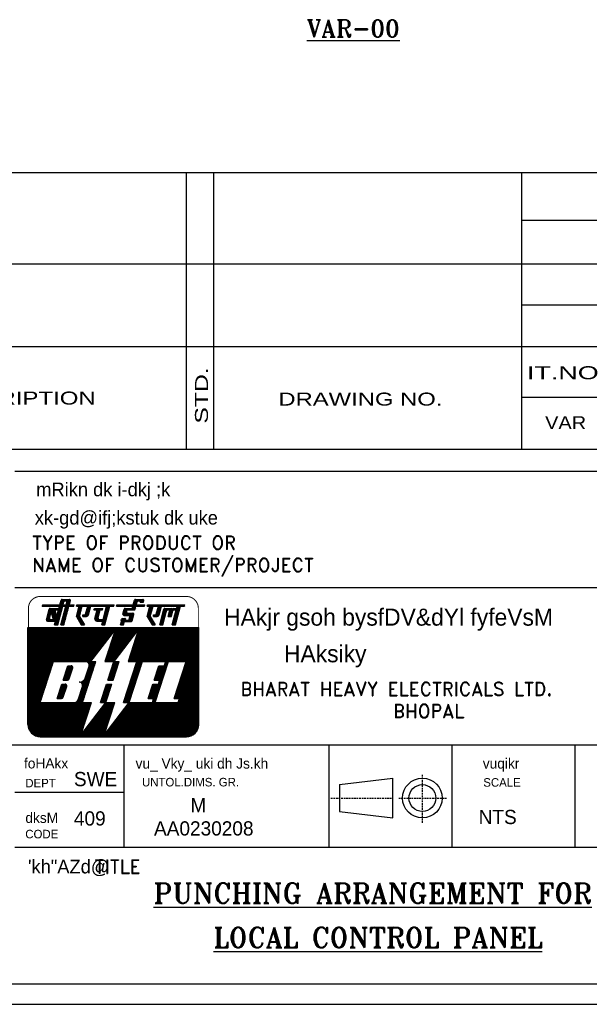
# Model space of a CAD drawing. Extents: x 74 to 2090, y 248 to 1640.
# Tile 8 of 10: x 1229 to 1629, y 248 to 940. Entities that reach past the tile are written whole.
import ezdxf
from ezdxf.enums import TextEntityAlignment as Align

# ---------------------------------------------------------------- set-up
doc = ezdxf.new("R2010")
doc.units = 0
doc.header["$MEASUREMENT"] = 0
doc.linetypes.add('DASHDOT2', pattern=[0.5, 0.25, -0.125, 0, -0.125])
doc.linetypes.add('HIDDEN', pattern=[0.375, 0.25, -0.125])
doc.layers.get('0').update_dxf_attribs({"linetype": 'CONTINUOUS'})
for name, color, linetype in [('5', 2, 'DASHDOT2'), ('6', 6, 'CONTINUOUS'), ('BOM', 2, 'CONTINUOUS'), ('FOR', 4, 'CONTINUOUS'), ('TEXT', 3, 'CONTINUOUS')]:
    doc.layers.add(name, color=color, linetype=linetype)
doc.styles.add('HINDI', font='hindi')
doc.styles.add('ROMAND', font='romand')
doc.styles.add('ROMANT', font='romant.shx')

# ---------------------------------------------------------------- blocks, each defined once
blk = doc.blocks.new('*X17')
at = {"color": 0}
for p, q in [((31.62, 28.26), (32.25, 28.89)), ((31.69, 28.51), (32.28, 29.1)), ((31.75, 28.75), (32.11, 29.1)), ((31.82, 28.99), (31.93, 29.1)), ((31.23, 26.81), (31.86, 27.44)), ((31.3, 27.06), (31.93, 27.68)), ((31.36, 27.3), (31.99, 27.93)), ((31.43, 27.54), (32.06, 28.17)), ((31.49, 27.78), (32.12, 28.41)), ((31.56, 28.02), (32.19, 28.65)), ((31.16, 26.39), (31.73, 26.96)), ((31.17, 26.57), (31.8, 27.2)), ((31.34, 26.39), (31.67, 26.72)), ((31.52, 26.39), (31.6, 26.48))]:
    blk.add_line(p, q, dxfattribs=at)
blk = doc.blocks.new('*X16')
at = {"color": 0}
for p, q in [((29.43, 26.96), (30.06, 27.59)), ((29.5, 27.2), (30.13, 27.83)), ((29.56, 27.44), (30.19, 28.07)), ((29.63, 27.68), (30.26, 28.31)), ((29.69, 27.92), (30.56, 28.79)), ((29.76, 28.17), (30.38, 28.79)), ((29.82, 28.41), (30.2, 28.79)), ((29.89, 28.65), (30.03, 28.79)), ((30.5, 28.56), (30.73, 28.79)), ((30.56, 27.73), (31.19, 28.36)), ((30.62, 27.97), (31.44, 28.79)), ((30.63, 27.62), (31.12, 28.12)), ((30.66, 28.54), (30.91, 28.79)), ((30.69, 28.21), (31.14, 28.67)), ((30.73, 28.44), (31.07, 28.77)), ((30.8, 27.62), (31.06, 27.88)), ((30.98, 27.62), (30.99, 27.64)), ((31.15, 28.67), (31.26, 28.79)), ((31.39, 28.56), (31.62, 28.79)), ((31.57, 28.56), (31.75, 28.75)), ((29.3, 26.47), (29.93, 27.1)), ((29.37, 26.72), (30, 27.34)), ((29.4, 26.39), (29.87, 26.86)), ((29.57, 26.39), (29.8, 26.62))]:
    blk.add_line(p, q, dxfattribs=at)
blk = doc.blocks.new('*X15')
at = {"color": 0}
for p, q in [((27.63, 28.34), (28.26, 28.97)), ((27.7, 28.58), (28.22, 29.1)), ((27.76, 28.82), (28.04, 29.1)), ((27.83, 29.06), (27.86, 29.1)), ((28.89, 28.36), (29.52, 28.99)), ((28.95, 28.6), (29.45, 29.1)), ((29.02, 28.84), (29.28, 29.1)), ((29.08, 29.08), (29.1, 29.1)), ((27.44, 27.62), (28.07, 28.24)), ((27.5, 27.86), (28.13, 28.49)), ((27.51, 27.51), (28, 28)), ((27.57, 28.1), (28.2, 28.73)), ((27.57, 27.39), (27.94, 27.76)), ((27.64, 27.28), (27.93, 27.57)), ((27.7, 27.17), (27.99, 27.46)), ((28.36, 27.65), (28.56, 27.85)), ((28.36, 27.83), (28.38, 27.85)), ((28.5, 27.62), (29.39, 28.5)), ((28.68, 27.62), (29.32, 28.26)), ((28.82, 28.12), (29.45, 28.74)), ((28.86, 27.62), (29.26, 28.02)), ((29.08, 27.67), (29.17, 27.76)), ((27.76, 27.06), (28.06, 27.35)), ((27.83, 26.95), (28.12, 27.24)), ((27.89, 26.83), (28.19, 27.13)), ((27.96, 26.72), (28.25, 27.01)), ((28.02, 26.61), (28.32, 26.9)), ((28.09, 26.5), (28.38, 26.79)), ((28.16, 26.39), (28.44, 26.68)), ((28.33, 26.39), (28.51, 26.56)), ((28.51, 26.39), (28.57, 26.45))]:
    blk.add_line(p, q, dxfattribs=at)
blk = doc.blocks.new('*X14')
at = {"color": 0}
for p, q in [((27.48, 29.25), (27.56, 29.33)), ((27.51, 29.1), (27.74, 29.33)), ((27.69, 29.1), (27.92, 29.33)), ((27.86, 29.1), (28.09, 29.33)), ((28.04, 29.1), (28.27, 29.33)), ((28.22, 29.1), (28.45, 29.33)), ((28.39, 29.1), (28.62, 29.33)), ((28.57, 29.1), (28.8, 29.33)), ((28.75, 29.1), (28.98, 29.33)), ((28.92, 29.1), (29.15, 29.33)), ((29.1, 29.1), (29.33, 29.33)), ((29.28, 29.1), (29.51, 29.33)), ((29.45, 29.1), (29.68, 29.33)), ((29.63, 29.1), (29.86, 29.33)), ((29.81, 29.1), (30.04, 29.33)), ((29.98, 29.1), (30.21, 29.33)), ((30.16, 29.1), (30.39, 29.33)), ((30.34, 29.1), (30.57, 29.33)), ((30.51, 29.1), (30.74, 29.33)), ((30.69, 29.1), (30.92, 29.33)), ((30.87, 29.1), (31.1, 29.33)), ((31.04, 29.1), (31.27, 29.33)), ((31.22, 29.1), (31.45, 29.33)), ((31.4, 29.1), (31.63, 29.33)), ((31.57, 29.1), (31.8, 29.33)), ((31.75, 29.1), (31.98, 29.33)), ((31.93, 29.1), (32.16, 29.33)), ((32.11, 29.1), (32.34, 29.33)), ((32.28, 29.1), (32.51, 29.33)), ((32.46, 29.1), (32.69, 29.33)), ((32.64, 29.1), (32.87, 29.33)), ((32.81, 29.1), (32.93, 29.22))]:
    blk.add_line(p, q, dxfattribs=at)
blk = doc.blocks.new('*X13')
at = {"color": 0}
for p, q in [((25.02, 28.56), (25.56, 29.1)), ((25.2, 28.56), (25.74, 29.1)), ((25.32, 29.03), (25.39, 29.1)), ((25.38, 28.56), (25.76, 28.94)), ((23.88, 27.95), (24.72, 28.79)), ((23.92, 27.81), (24.44, 28.33)), ((23.95, 28.19), (24.55, 28.79)), ((24.01, 28.43), (24.37, 28.79)), ((24.06, 27.77), (24.45, 28.17)), ((24.08, 28.67), (24.19, 28.79)), ((24.23, 27.77), (24.56, 28.1)), ((24.41, 27.77), (24.74, 28.1)), ((24.55, 26.85), (25.43, 27.73)), ((24.59, 27.77), (24.92, 28.1)), ((24.67, 28.56), (24.9, 28.79)), ((24.73, 26.85), (25.37, 27.49)), ((24.76, 27.77), (25.09, 28.1)), ((24.85, 28.56), (25.08, 28.79)), ((24.87, 27.34), (25.49, 27.96)), ((24.9, 27.72), (25.27, 28.1)), ((24.93, 27.59), (25.42, 28.07)), ((25.56, 28.56), (25.69, 28.7)), ((23.63, 26.99), (23.95, 27.31)), ((23.69, 27.23), (23.76, 27.29)), ((23.7, 26.88), (24.13, 27.31)), ((23.84, 26.85), (24.26, 27.26)), ((24.02, 26.85), (24.29, 27.12)), ((24.2, 26.85), (24.43, 27.08)), ((24.38, 26.85), (24.61, 27.08)), ((24.91, 26.85), (25.3, 27.25)), ((25.08, 26.85), (25.24, 27.01))]:
    blk.add_line(p, q, dxfattribs=at)
blk = doc.blocks.new('*X12')
at = {"color": 0}
for p, q in [((22.95, 29.14), (23.14, 29.33)), ((23.09, 29.1), (23.32, 29.33)), ((23.27, 29.1), (23.5, 29.33)), ((23.44, 29.1), (23.67, 29.33)), ((23.62, 29.1), (23.85, 29.33)), ((23.8, 29.1), (24.03, 29.33)), ((23.97, 29.1), (24.2, 29.33)), ((24.15, 29.1), (24.38, 29.33)), ((24.33, 29.1), (24.56, 29.33)), ((24.5, 29.1), (24.73, 29.33)), ((24.68, 29.1), (24.91, 29.33)), ((24.86, 29.1), (25.09, 29.33)), ((25.03, 29.1), (25.26, 29.33)), ((25.21, 29.1), (25.44, 29.33)), ((25.39, 29.1), (25.62, 29.33)), ((25.56, 29.1), (25.79, 29.33)), ((25.74, 29.1), (25.97, 29.33)), ((25.92, 29.1), (26.15, 29.33)), ((26.09, 29.1), (26.32, 29.33)), ((26.27, 29.1), (26.5, 29.33)), ((26.45, 29.1), (26.68, 29.33)), ((26.63, 29.1), (26.86, 29.33)), ((26.8, 29.1), (27.03, 29.33)), ((26.98, 29.1), (27.08, 29.2))]:
    blk.add_line(p, q, dxfattribs=at)
blk = doc.blocks.new('*X11')
at = {"color": 0}
for p, q in [((25.44, 29.33), (26.21, 30.1)), ((25.45, 29.52), (26.03, 30.1)), ((25.52, 29.76), (25.86, 30.1)), ((25.58, 30), (25.67, 30.09)), ((25.62, 29.33), (25.95, 29.66)), ((25.79, 29.33), (25.89, 29.42)), ((26.16, 29.87), (26.39, 30.1)), ((26.33, 29.87), (26.56, 30.1)), ((26.44, 29.8), (26.74, 30.1)), ((26.54, 29.72), (26.89, 30.07)), ((26.71, 29.72), (26.94, 29.95))]:
    blk.add_line(p, q, dxfattribs=at)
blk = doc.blocks.new('*X10')
at = {"color": 0}
for p, q in [((23.56, 26.39), (24.02, 26.85)), ((23.6, 26.61), (23.84, 26.85)), ((23.67, 26.85), (23.7, 26.88)), ((23.74, 26.39), (24.1, 26.75)), ((23.92, 26.39), (24.04, 26.51))]:
    blk.add_line(p, q, dxfattribs=at)
blk = doc.blocks.new('*X9')
at = {"color": 0}
for p, q in [((17.09, 29.11), (17.31, 29.33)), ((17.26, 29.1), (17.49, 29.33)), ((17.43, 29.1), (17.66, 29.33)), ((17.61, 29.1), (17.84, 29.33)), ((17.79, 29.1), (18.02, 29.33)), ((17.96, 29.1), (18.19, 29.33)), ((18.14, 29.1), (18.37, 29.33)), ((18.32, 29.1), (18.55, 29.33)), ((18.49, 29.1), (18.72, 29.33)), ((18.67, 29.1), (18.9, 29.33)), ((18.85, 29.1), (19.08, 29.33)), ((19.02, 29.1), (19.25, 29.33)), ((19.2, 29.1), (19.43, 29.33)), ((19.38, 29.1), (19.61, 29.33)), ((19.55, 29.1), (19.78, 29.33)), ((19.73, 29.1), (19.96, 29.33)), ((19.91, 29.1), (20.14, 29.33)), ((20.08, 29.1), (20.31, 29.33)), ((20.26, 29.1), (20.49, 29.33)), ((20.44, 29.1), (20.67, 29.33)), ((20.61, 29.1), (20.84, 29.33)), ((20.79, 29.1), (21.02, 29.33)), ((20.97, 29.1), (21.2, 29.33)), ((21.15, 29.1), (21.38, 29.33)), ((21.32, 29.1), (21.55, 29.33)), ((21.5, 29.1), (21.73, 29.33)), ((21.68, 29.1), (21.91, 29.33)), ((21.85, 29.1), (22.08, 29.33)), ((22.03, 29.1), (22.26, 29.33)), ((22.21, 29.1), (22.44, 29.33)), ((22.38, 29.1), (22.61, 29.33)), ((19.7, 28.71), (19.77, 28.79)), ((19.72, 28.56), (19.95, 28.79)), ((19.9, 28.56), (20.13, 28.79)), ((20.07, 28.56), (20.3, 28.79)), ((20.25, 28.56), (20.48, 28.79)), ((20.43, 28.56), (20.66, 28.79)), ((20.61, 28.56), (20.84, 28.79)), ((20.78, 28.56), (20.95, 28.73))]:
    blk.add_line(p, q, dxfattribs=at)
blk = doc.blocks.new('*X8')
at = {"color": 0}
for p, q in [((17.25, 28.21), (17.88, 28.84)), ((17.31, 28.45), (17.94, 29.08)), ((17.38, 28.69), (17.79, 29.1)), ((17.44, 28.93), (17.61, 29.1)), ((18.5, 28.22), (19.13, 28.85)), ((18.57, 28.47), (19.2, 29.09)), ((18.63, 28.71), (19.02, 29.1)), ((18.7, 28.95), (18.85, 29.1)), ((21.32, 28.39), (21.95, 29.02)), ((21.39, 28.63), (21.85, 29.1)), ((21.45, 28.88), (21.68, 29.1)), ((17.12, 27.72), (17.75, 28.35)), ((17.13, 27.56), (17.68, 28.11)), ((17.18, 27.97), (17.81, 28.59)), ((17.19, 27.44), (17.62, 27.87)), ((17.26, 27.33), (17.55, 27.63)), ((17.32, 27.22), (17.61, 27.51)), ((17.39, 27.11), (17.68, 27.4)), ((18.01, 27.73), (18.13, 27.85)), ((18.07, 27.62), (18.31, 27.85)), ((18.25, 27.62), (19, 28.37)), ((18.43, 27.62), (18.94, 28.13)), ((18.44, 27.98), (19.07, 28.61)), ((18.61, 27.62), (18.87, 27.89)), ((19.77, 27.2), (20.37, 27.8)), ((19.81, 27.41), (20.44, 28.04)), ((19.82, 27.07), (20.31, 27.56)), ((19.87, 27.65), (20.5, 28.28)), ((19.94, 27.89), (20.57, 28.52)), ((20, 28.13), (20.43, 28.56)), ((20.07, 28.38), (20.25, 28.56)), ((20.92, 26.93), (21.56, 27.57)), ((21, 27.19), (21.63, 27.81)), ((21.06, 27.43), (21.69, 28.06)), ((21.13, 27.67), (21.76, 28.3)), ((21.19, 27.91), (21.82, 28.54)), ((21.26, 28.15), (21.89, 28.78)), ((17.45, 27), (17.74, 27.29)), ((17.51, 26.88), (17.81, 27.18)), ((17.58, 26.77), (17.87, 27.06)), ((17.64, 26.66), (17.94, 26.95)), ((17.71, 26.55), (18, 26.84)), ((17.77, 26.44), (18.07, 26.73)), ((17.9, 26.39), (18.13, 26.62)), ((18.08, 26.39), (18.19, 26.5)), ((18.26, 26.39), (18.26, 26.39)), ((19.91, 26.98), (20.25, 27.32)), ((20.04, 26.93), (20.3, 27.19)), ((20.21, 26.93), (20.44, 27.16)), ((20.39, 26.93), (20.62, 27.16)), ((20.57, 26.93), (20.8, 27.16)), ((20.74, 26.93), (20.97, 27.16)), ((20.8, 26.46), (21.43, 27.09)), ((20.87, 26.7), (21.5, 27.33)), ((20.91, 26.39), (21.37, 26.85)), ((21.09, 26.39), (21.3, 26.61))]:
    blk.add_line(p, q, dxfattribs=at)
blk = doc.blocks.new('*X7')
at = {"color": 0}
for p, q in [((13.41, 28.26), (13.71, 28.56)), ((13.45, 28.12), (13.89, 28.56)), ((13.46, 28.49), (13.51, 28.54)), ((13.49, 27.98), (13.95, 28.44)), ((13.53, 27.85), (13.98, 28.3)), ((13.57, 27.71), (14.01, 28.16)), ((13.6, 27.57), (14.05, 28.02)), ((13.64, 27.43), (14.08, 27.87)), ((13.68, 27.29), (14.12, 27.73)), ((13.72, 27.16), (14.15, 27.59)), ((13.9, 27.16), (14.17, 27.43)), ((14.08, 27.16), (14.1, 27.18))]:
    blk.add_line(p, q, dxfattribs=at)
blk = doc.blocks.new('*X6')
at = {"color": 0}
for p, q in [((12.7, 27.02), (13.19, 27.51)), ((12.72, 27.21), (13.26, 27.76)), ((12.78, 27.45), (13.32, 28)), ((12.84, 27.69), (13.39, 28.24)), ((12.91, 27.94), (13.46, 28.49)), ((12.97, 28.18), (13.59, 28.79)), ((13.04, 28.42), (13.41, 28.79)), ((13.1, 28.66), (13.23, 28.79)), ((13.51, 28.54), (13.76, 28.79)), ((13.71, 28.56), (13.94, 28.79)), ((13.89, 28.56), (14.12, 28.79)), ((14.06, 28.56), (14.29, 28.79)), ((14.24, 28.56), (14.47, 28.79)), ((14.42, 28.56), (14.49, 28.63)), ((12.79, 26.94), (13.15, 27.29)), ((12.96, 26.93), (13.22, 27.18)), ((13.14, 26.93), (13.37, 27.16)), ((13.32, 26.93), (13.55, 27.16)), ((13.49, 26.93), (13.72, 27.16)), ((13.67, 26.93), (13.9, 27.16)), ((13.85, 26.93), (14.08, 27.16)), ((14.03, 26.93), (14.04, 26.94))]:
    blk.add_line(p, q, dxfattribs=at)
blk = doc.blocks.new('*X5')
at = {"color": 0}
for p, q in [((12.13, 29.1), (12.36, 29.33)), ((12.15, 29.3), (12.18, 29.33)), ((12.31, 29.1), (12.54, 29.33)), ((12.48, 29.1), (12.71, 29.33)), ((12.66, 29.1), (12.89, 29.33)), ((12.84, 29.1), (13.07, 29.33)), ((13.01, 29.1), (13.24, 29.33)), ((13.19, 29.1), (13.42, 29.33)), ((13.37, 29.1), (13.6, 29.33)), ((13.54, 29.1), (13.77, 29.33)), ((13.72, 29.1), (13.95, 29.33)), ((13.9, 29.1), (14.13, 29.33)), ((14.07, 29.1), (14.3, 29.33)), ((14.25, 29.1), (14.48, 29.33)), ((14.43, 29.1), (14.66, 29.33)), ((14.6, 29.1), (14.83, 29.33)), ((14.78, 29.1), (15.01, 29.33)), ((14.96, 29.1), (15.19, 29.33)), ((15.13, 29.1), (15.36, 29.33)), ((15.31, 29.1), (15.54, 29.33)), ((15.49, 29.1), (15.72, 29.33)), ((15.66, 29.1), (15.89, 29.33)), ((15.84, 29.1), (16.07, 29.33)), ((16.02, 29.1), (16.25, 29.33)), ((16.2, 29.1), (16.43, 29.33)), ((16.37, 29.1), (16.6, 29.33)), ((16.55, 29.1), (16.76, 29.31))]:
    blk.add_line(p, q, dxfattribs=at)
blk = doc.blocks.new('*X4')
at = {"color": 0}
for p, q in [((14.69, 29.36), (15.43, 30.1)), ((14.75, 29.6), (15.25, 30.1)), ((14.81, 29.84), (15.07, 30.1)), ((14.83, 29.33), (15.25, 29.74)), ((15.01, 29.33), (15.18, 29.5)), ((15.37, 29.87), (15.6, 30.1)), ((15.55, 29.87), (15.78, 30.1)), ((15.62, 29.41), (16.21, 30)), ((15.67, 29.81), (15.96, 30.1)), ((15.68, 29.65), (16.12, 30.09)), ((15.72, 29.33), (16.18, 29.79)), ((15.89, 29.33), (16.12, 29.55))]:
    blk.add_line(p, q, dxfattribs=at)
blk = doc.blocks.new('*X3')
at = {"color": 0}
for p, q in [((14.43, 28.39), (15.05, 29.02)), ((14.49, 28.63), (14.96, 29.1)), ((14.56, 28.87), (14.78, 29.1)), ((15.29, 28.2), (15.92, 28.83)), ((15.36, 28.44), (15.99, 29.07)), ((15.42, 28.68), (15.84, 29.1)), ((15.49, 28.92), (15.66, 29.1)), ((14.04, 26.94), (14.67, 27.57)), ((14.1, 27.18), (14.73, 27.81)), ((14.17, 27.43), (14.8, 28.05)), ((14.23, 27.67), (14.86, 28.3)), ((14.3, 27.91), (14.93, 28.54)), ((14.36, 28.15), (14.99, 28.78)), ((14.97, 26.99), (15.6, 27.62)), ((15.04, 27.23), (15.66, 27.86)), ((15.1, 27.48), (15.73, 28.1)), ((15.17, 27.72), (15.79, 28.34)), ((15.23, 27.96), (15.86, 28.59)), ((13.91, 26.46), (14.54, 27.09)), ((13.97, 26.7), (14.6, 27.33)), ((14.02, 26.39), (14.47, 26.85)), ((14.19, 26.39), (14.41, 26.61)), ((14.84, 26.51), (15.47, 27.14)), ((14.9, 26.39), (15.41, 26.9)), ((14.91, 26.75), (15.54, 27.38)), ((15.08, 26.39), (15.34, 26.65)), ((15.25, 26.39), (15.28, 26.41))]:
    blk.add_line(p, q, dxfattribs=at)
blk = doc.blocks.new('*X2')
at = {"color": 0}
for p, q in [((10, 17.42), (18.58, 26)), ((10, 17.6), (18.4, 26)), ((10, 17.78), (18.22, 26)), ((10, 17.95), (18.05, 26)), ((10, 18.13), (17.87, 26)), ((10, 18.31), (17.69, 26)), ((10, 18.49), (17.51, 26)), ((10, 18.66), (17.34, 26)), ((10, 18.84), (17.16, 26)), ((10, 19.02), (16.98, 26)), ((10, 19.19), (16.81, 26)), ((10, 19.37), (16.63, 26)), ((10, 19.55), (16.45, 26)), ((10, 19.72), (16.28, 26)), ((10, 19.9), (16.1, 26)), ((10, 20.08), (15.92, 26)), ((10, 20.25), (15.75, 26)), ((10, 20.43), (15.57, 26)), ((10, 20.61), (15.39, 26)), ((10, 20.78), (15.22, 26)), ((10, 20.96), (15.04, 26)), ((10, 21.14), (14.86, 26)), ((10, 21.31), (14.69, 26)), ((10, 21.49), (14.51, 26)), ((10, 21.67), (14.33, 26)), ((10, 21.84), (14.16, 26)), ((10, 22.02), (13.98, 26)), ((10, 22.2), (13.8, 26)), ((10, 22.37), (13.63, 26)), ((10, 22.55), (13.45, 26)), ((10, 22.73), (13.27, 26)), ((10, 22.9), (13.1, 26)), ((10, 23.08), (12.92, 26)), ((10, 23.26), (12.74, 26)), ((10, 23.44), (12.56, 26)), ((10, 23.61), (12.39, 26)), ((10, 23.79), (12.21, 26)), ((10, 23.97), (12.03, 26)), ((10, 24.14), (11.86, 26)), ((10, 24.32), (11.68, 26)), ((10, 24.5), (11.5, 26)), ((10, 24.67), (11.33, 26)), ((10, 24.85), (11.15, 26)), ((10, 25.03), (10.97, 26)), ((10, 25.2), (10.8, 26)), ((10, 25.38), (10.62, 26)), ((10, 25.56), (10.44, 26)), ((10, 25.73), (10.27, 26)), ((10, 25.91), (10.09, 26)), ((13.75, 21), (18.75, 26)), ((13.93, 21), (18.93, 26)), ((14.11, 21), (19.11, 26)), ((14.28, 21), (19.28, 26)), ((14.46, 21), (19.46, 26)), ((14.64, 21), (19.64, 26)), ((14.81, 21), (19.81, 26)), ((14.99, 21), (19.99, 26)), ((15.17, 21), (20.17, 26)), ((15.34, 21), (20.34, 26)), ((15.52, 21), (20.52, 26)), ((15.7, 21), (20.7, 26)), ((15.87, 21), (20.87, 26)), ((16.05, 21), (21.05, 26)), ((16.23, 21), (21.23, 26)), ((16.4, 21), (21.4, 26)), ((16.58, 21), (21.58, 26)), ((16.76, 21), (21.76, 26)), ((16.93, 21), (21.93, 26)), ((17.11, 21), (22.11, 26)), ((17.29, 21), (22.29, 26)), ((17.46, 21), (22.46, 26)), ((17.64, 21), (22.64, 26)), ((17.82, 21), (22.82, 26)), ((17.99, 21), (22.99, 26)), ((21.28, 21.11), (26.18, 26)), ((21.35, 21), (26.35, 26)), ((21.37, 21.37), (26, 26)), ((21.45, 21.63), (25.82, 26)), ((21.54, 21.89), (25.65, 26)), ((21.62, 22.16), (25.47, 26)), ((21.71, 22.42), (25.29, 26)), ((21.8, 22.68), (25.12, 26)), ((21.88, 22.94), (24.94, 26)), ((21.97, 23.2), (24.76, 26)), ((22.05, 23.46), (24.59, 26)), ((22.14, 23.73), (24.41, 26)), ((22.22, 23.99), (24.23, 26)), ((22.31, 24.25), (24.06, 26)), ((22.39, 24.51), (23.88, 26)), ((22.48, 24.77), (23.7, 26)), ((22.56, 25.04), (23.53, 26)), ((22.65, 25.3), (23.35, 26)), ((22.73, 25.56), (23.17, 26)), ((24.7, 21.17), (29.54, 26)), ((24.71, 21), (29.71, 26)), ((24.79, 21.43), (29.36, 26)), ((24.87, 21.69), (29.18, 26)), ((24.89, 21), (29.89, 26)), ((24.96, 21.95), (29.01, 26)), ((25.04, 22.22), (28.83, 26)), ((25.07, 21), (30.07, 26)), ((25.13, 22.48), (28.65, 26)), ((25.21, 22.74), (28.47, 26)), ((25.24, 21), (30.24, 26)), ((25.3, 23), (28.3, 26)), ((25.39, 23.26), (28.12, 26)), ((25.42, 21), (30.42, 26)), ((25.47, 23.53), (27.94, 26)), ((25.56, 23.79), (27.77, 26)), ((25.6, 21), (30.6, 26)), ((25.61, 19.95), (31.66, 26)), ((25.64, 24.05), (27.59, 26)), ((25.69, 20.21), (31.48, 26)), ((25.73, 24.31), (27.41, 26)), ((25.77, 21), (30.77, 26)), ((25.78, 20.48), (31.3, 26)), ((25.81, 24.57), (27.24, 26)), ((25.86, 20.74), (31.13, 26)), ((25.9, 24.83), (27.06, 26)), ((25.95, 21), (30.95, 26)), ((25.98, 25.1), (26.88, 26)), ((26.07, 25.36), (26.71, 26)), ((26.15, 25.62), (26.53, 26)), ((26.83, 21), (31.83, 26)), ((27.01, 21), (32.01, 26)), ((27.19, 21), (32.19, 26)), ((27.36, 21), (32.36, 26)), ((27.54, 21), (32.54, 26)), ((27.72, 21), (32.72, 26)), ((27.89, 21), (32.89, 26)), ((28.07, 21), (33.07, 26)), ((28.25, 21), (33.25, 26)), ((28.42, 21), (33.42, 26)), ((28.6, 21), (33.6, 26)), ((28.78, 21), (33.78, 26)), ((28.95, 21), (33.95, 26)), ((29.13, 21), (34.13, 26)), ((29.31, 21), (34.31, 26)), ((29.49, 21), (34.49, 26)), ((29.66, 21), (34.66, 26)), ((29.84, 21), (34.84, 26)), ((30.02, 21), (35, 25.98)), ((18.17, 21), (22.37, 25.2)), ((21.53, 21), (25.9, 25.37)), ((21.71, 21), (25.32, 24.62)), ((29.96, 20.41), (35, 25.45)), ((30.04, 20.67), (35, 25.63)), ((30.13, 20.94), (35, 25.81)), ((30.72, 21), (35, 25.28)), ((30.9, 21), (35, 25.1)), ((31.08, 21), (35, 24.92)), ((31.25, 21), (35, 24.75)), ((31.43, 21), (35, 24.57)), ((18.35, 21), (21.79, 24.44)), ((18.52, 21), (21.21, 23.68)), ((21.88, 21), (24.74, 23.86)), ((22.06, 21), (24.16, 23.1)), ((31.61, 21), (35, 24.39)), ((31.78, 21), (35, 24.22)), ((31.96, 21), (35, 24.04)), ((32.14, 21), (35, 23.86)), ((32.31, 21), (35, 23.69)), ((32.49, 21), (35, 23.51)), ((32.67, 21), (35, 23.33)), ((32.84, 21), (35, 23.16)), ((18.66, 20.96), (20.62, 22.92)), ((18.77, 20.89), (20.04, 22.16)), ((22.24, 21), (23.58, 22.34)), ((32.62, 19.36), (35, 21.74)), ((32.7, 19.62), (35, 21.92)), ((32.79, 19.88), (35, 22.1)), ((32.87, 20.14), (35, 22.27)), ((32.96, 20.41), (35, 22.45)), ((33.02, 21), (35, 22.98)), ((33.04, 20.67), (35, 22.63)), ((33.13, 20.93), (35, 22.8)), ((10, 17.25), (13.75, 21)), ((10, 17.07), (13.66, 20.73)), ((10, 16.89), (13.58, 20.47)), ((10, 16.72), (13.49, 20.21)), ((18.51, 19.04), (19.7, 20.23)), ((18.6, 19.31), (19.78, 20.49)), ((18.68, 19.57), (19.87, 20.75)), ((18.77, 19.83), (19.94, 21)), ((18.85, 20.09), (19.76, 21)), ((18.86, 20.8), (19.46, 21.4)), ((18.92, 20.69), (19.23, 21)), ((18.94, 20.35), (19.59, 21)), ((18.96, 20.55), (19.41, 21)), ((21.93, 19.11), (23.12, 20.29)), ((22.02, 19.37), (23.2, 20.55)), ((22.1, 19.63), (23.29, 20.81)), ((22.19, 19.89), (23.3, 21)), ((22.27, 20.15), (23.12, 21)), ((22.36, 20.41), (22.94, 21)), ((22.41, 21), (22.99, 21.58)), ((22.44, 20.68), (22.77, 21)), ((22.53, 20.94), (22.59, 21)), ((25.35, 19.17), (26.54, 20.35)), ((25.44, 19.43), (26.62, 20.61)), ((25.52, 19.69), (26.71, 20.88)), ((28.52, 18.44), (30.3, 20.22)), ((28.6, 18.7), (30.38, 20.48)), ((28.69, 18.97), (30.47, 20.74)), ((28.77, 19.23), (29.95, 20.4)), ((28.86, 19.49), (29.77, 20.4)), ((28.94, 19.75), (29.59, 20.4)), ((29.03, 20.01), (29.42, 20.4)), ((29.11, 20.28), (29.24, 20.4)), ((31.94, 17.26), (35, 20.33)), ((32.02, 17.52), (35, 20.5)), ((32.11, 17.79), (35, 20.68)), ((32.19, 18.05), (35, 20.86)), ((32.28, 18.31), (35, 21.03)), ((32.36, 18.57), (35, 21.21)), ((32.45, 18.83), (35, 21.39)), ((32.53, 19.1), (35, 21.56)), ((10, 16.54), (13.41, 19.95)), ((10, 16.36), (13.32, 19.69)), ((10, 16.19), (13.24, 19.42)), ((10, 16.01), (13.15, 19.16)), ((10, 15.83), (13.07, 18.9)), ((17.85, 17.85), (19.44, 19.44)), ((17.92, 17.75), (19.36, 19.18)), ((17.97, 17.62), (19.27, 18.92)), ((18.34, 18.52), (19.53, 19.71)), ((18.43, 18.78), (19.61, 19.97)), ((21.68, 18.32), (22.86, 19.51)), ((21.76, 18.58), (22.95, 19.77)), ((21.84, 18.3), (22.78, 19.24)), ((21.85, 18.84), (23.03, 20.03)), ((22.01, 18.3), (22.69, 18.98)), ((24.84, 17.6), (26.03, 18.78)), ((24.93, 17.86), (26.11, 19.04)), ((25.01, 18.12), (26.2, 19.3)), ((25.1, 18.38), (26.28, 19.57)), ((25.18, 18.64), (26.37, 19.83)), ((25.27, 18.9), (26.45, 20.09)), ((28.55, 18.3), (30.21, 19.96)), ((28.73, 18.3), (30.13, 19.7)), ((28.91, 18.3), (30.04, 19.43)), ((29.08, 18.3), (29.96, 19.17)), ((29.26, 18.3), (29.87, 18.91)), ((31.42, 15.69), (35, 19.27)), ((31.51, 15.95), (35, 19.44)), ((31.51, 15.6), (35, 19.09)), ((31.59, 16.22), (35, 19.62)), ((31.68, 16.48), (35, 19.8)), ((31.69, 15.6), (35, 18.91)), ((31.77, 16.74), (35, 19.97)), ((31.85, 17), (35, 20.15)), ((31.86, 15.6), (35, 18.74)), ((10, 15.66), (12.98, 18.64)), ((10, 15.48), (12.9, 18.38)), ((10, 15.3), (12.81, 18.12)), ((10, 15.13), (12.73, 17.85)), ((10, 14.95), (12.64, 17.59)), ((10, 14.77), (12.56, 17.33)), ((17.58, 16.16), (18.76, 17.35)), ((17.63, 17.98), (17.66, 18.01)), ((17.66, 16.43), (18.85, 17.61)), ((17.75, 17.93), (17.91, 18.09)), ((17.75, 16.69), (18.93, 17.87)), ((17.83, 16.95), (19.02, 18.13)), ((17.92, 17.21), (19.1, 18.4)), ((17.98, 17.45), (19.19, 18.66)), ((21, 16.23), (22.18, 17.41)), ((21.08, 16.49), (22.27, 17.67)), ((21.17, 16.75), (22.12, 17.7)), ((21.25, 17.01), (21.94, 17.7)), ((21.34, 17.27), (21.77, 17.7)), ((21.42, 17.53), (21.59, 17.7)), ((22.19, 18.3), (22.61, 18.72)), ((22.37, 18.3), (22.52, 18.46)), ((24.42, 16.29), (25.6, 17.47)), ((24.5, 16.55), (25.69, 17.73)), ((24.59, 16.81), (25.77, 17.99)), ((24.67, 17.07), (25.86, 18.26)), ((24.76, 17.33), (25.94, 18.52)), ((27.15, 10), (35, 17.85)), ((27.32, 10), (35, 17.68)), ((27.5, 10), (35, 17.5)), ((27.62, 15.6), (29.36, 17.34)), ((27.67, 15.82), (29.45, 17.6)), ((27.68, 10), (35, 17.32)), ((27.75, 16.09), (29.53, 17.86)), ((27.84, 16.35), (29.62, 18.12)), ((27.92, 16.61), (29.01, 17.7)), ((28.01, 16.87), (28.84, 17.7)), ((28.09, 17.13), (28.66, 17.7)), ((28.18, 17.39), (28.48, 17.7)), ((28.26, 17.66), (28.31, 17.7)), ((29.11, 17.79), (29.7, 18.39)), ((29.19, 18.06), (29.79, 18.65)), ((32.01, 15.04), (35, 18.03)), ((32.04, 15.6), (35, 18.56)), ((32.1, 15.31), (35, 18.21)), ((32.18, 15.57), (35, 18.38)), ((10, 14.6), (12.47, 17.07)), ((10, 14.42), (12.39, 16.81)), ((10, 14.24), (12.3, 16.54)), ((10, 14.07), (12.22, 16.28)), ((10, 13.89), (12.13, 16.02)), ((12.12, 10), (18.42, 16.3)), ((12.3, 10), (18.34, 16.04)), ((17.32, 15.38), (18.51, 16.56)), ((17.41, 15.64), (18.59, 16.83)), ((17.49, 15.9), (18.68, 17.09)), ((20.66, 15.18), (21.84, 16.36)), ((20.66, 15), (21.76, 16.1)), ((20.74, 15.44), (21.93, 16.62)), ((20.83, 15.7), (22.01, 16.89)), ((20.91, 15.96), (22.1, 17.15)), ((24.02, 15), (25.18, 16.16)), ((24.08, 15.24), (25.26, 16.42)), ((24.16, 15.5), (25.35, 16.69)), ((24.19, 15), (25.09, 15.9)), ((24.25, 15.76), (25.43, 16.95)), ((24.33, 16.02), (25.52, 17.21)), ((27.8, 15.6), (29.27, 17.08)), ((27.85, 10), (35, 17.15)), ((27.97, 15.6), (29.19, 16.82)), ((28.03, 10), (35, 16.97)), ((28.15, 15.6), (29.1, 16.55)), ((28.21, 10), (35, 16.79)), ((28.33, 15.6), (29.02, 16.29)), ((28.34, 15.44), (28.93, 16.03)), ((28.38, 10), (35, 16.62)), ((28.56, 10), (35, 16.44)), ((28.74, 10), (35, 16.26)), ((28.92, 10), (35, 16.08)), ((29.09, 10), (35, 15.91)), ((10, 13.71), (12.05, 15.76)), ((10, 13.54), (11.96, 15.5)), ((10, 13.36), (11.88, 15.24)), ((10, 11.77), (13.23, 15)), ((10, 11.94), (13.06, 15)), ((10, 12.12), (12.88, 15)), ((10, 12.3), (12.7, 15)), ((10, 12.47), (12.53, 15)), ((10, 12.65), (12.35, 15)), ((10, 12.83), (12.17, 15)), ((10, 13.01), (11.99, 15)), ((10, 13.18), (11.82, 15)), ((10.01, 11.6), (13.41, 15)), ((10.03, 11.45), (13.59, 15)), ((10.07, 11.31), (13.76, 15)), ((10.11, 11.17), (13.94, 15)), ((10.16, 11.05), (14.12, 15)), ((10.22, 10.93), (14.29, 15)), ((10.29, 10.82), (14.47, 15)), ((10.36, 10.72), (14.65, 15)), ((10.44, 10.62), (14.82, 15)), ((10.53, 10.53), (15, 15)), ((10.62, 10.44), (15.18, 15)), ((10.72, 10.36), (15.35, 15)), ((10.82, 10.29), (15.53, 15)), ((10.93, 10.22), (15.71, 15)), ((11.05, 10.16), (15.88, 15)), ((11.17, 10.11), (16.06, 15)), ((11.31, 10.07), (16.24, 15)), ((11.45, 10.03), (16.41, 15)), ((11.6, 10.01), (16.59, 15)), ((11.77, 10), (16.77, 15)), ((11.94, 10), (16.99, 15.04)), ((12.47, 10), (18.25, 15.78)), ((12.65, 10), (18.17, 15.52)), ((12.83, 10), (18.08, 15.25)), ((13.01, 10), (18.01, 15)), ((13.18, 10), (18.18, 15)), ((13.36, 10), (18.36, 15)), ((13.54, 10), (18.54, 15)), ((13.71, 10), (18.71, 15)), ((13.89, 10), (18.89, 15)), ((14.07, 10), (19.07, 15)), ((14.24, 10), (19.24, 15)), ((14.42, 10), (19.24, 14.82)), ((14.6, 10), (19.16, 14.56)), ((17.6, 10), (22.6, 15)), ((17.78, 10), (22.66, 14.88)), ((17.95, 10), (22.58, 14.62)), ((18.03, 10.6), (22.42, 15)), ((18.61, 11.36), (22.25, 15)), ((19.19, 12.12), (22.07, 15)), ((19.77, 12.88), (21.89, 15)), ((20.35, 13.64), (21.72, 15)), ((20.83, 15), (21.67, 15.84)), ((20.94, 14.4), (21.54, 15)), ((20.96, 10), (25.96, 15)), ((21.01, 15), (21.59, 15.58)), ((21.14, 10), (26.14, 15)), ((21.19, 15), (21.5, 15.32)), ((21.31, 10), (26.31, 15)), ((21.36, 15), (21.42, 15.05)), ((21.49, 10), (26.49, 15)), ((21.56, 10.78), (25.78, 15)), ((21.67, 10), (26.67, 15)), ((21.84, 10), (26.84, 15)), ((22.02, 10), (27.02, 15)), ((22.14, 11.54), (25.61, 15)), ((22.2, 10), (27.2, 15)), ((22.37, 10), (27.37, 15)), ((22.55, 10), (27.55, 15)), ((22.73, 12.3), (25.43, 15)), ((22.73, 10), (27.73, 15)), ((22.9, 10), (27.9, 15)), ((23.08, 10), (28.08, 15)), ((23.26, 10), (28.76, 15.51)), ((23.31, 13.06), (25.25, 15)), ((23.44, 10), (28.68, 15.24)), ((23.61, 10), (28.61, 15)), ((23.79, 10), (28.79, 15)), ((23.89, 13.81), (25.08, 15)), ((23.97, 10), (28.97, 15)), ((24.14, 10), (29.14, 15)), ((24.32, 10), (29.32, 15)), ((24.37, 15), (25.01, 15.64)), ((24.47, 14.57), (24.9, 15)), ((24.5, 10), (29.5, 15)), ((24.55, 15), (24.92, 15.38)), ((24.67, 10), (29.67, 15)), ((24.72, 15), (24.84, 15.11)), ((24.85, 10), (29.85, 15)), ((25.03, 10), (30.03, 15)), ((25.2, 10), (30.2, 15)), ((25.38, 10), (30.38, 15)), ((25.56, 10), (30.56, 15)), ((25.73, 10), (30.73, 15)), ((25.91, 10), (30.91, 15)), ((26.09, 10), (31.09, 15)), ((26.26, 10), (31.26, 15)), ((26.44, 10), (31.44, 15)), ((26.62, 10), (31.62, 15)), ((26.79, 10), (31.79, 15)), ((26.97, 10), (31.97, 15)), ((28.26, 15.18), (28.85, 15.77)), ((29.27, 10), (35, 15.73)), ((29.45, 10), (35, 15.55)), ((29.62, 10), (35, 15.38)), ((29.8, 10), (35, 15.2)), ((29.98, 10), (35, 15.02)), ((30.15, 10), (35, 14.85)), ((30.33, 10), (35, 14.67)), ((30.51, 10), (35, 14.49)), ((14.77, 10), (19.07, 14.3)), ((14.95, 10), (18.99, 14.04)), ((15.13, 10), (18.9, 13.78)), ((15.3, 10), (18.82, 13.51)), ((15.48, 10), (18.73, 13.25)), ((15.66, 10), (18.65, 12.99)), ((18.13, 10), (22.49, 14.36)), ((18.31, 10), (22.41, 14.1)), ((18.49, 10), (22.32, 13.84)), ((18.66, 10), (22.24, 13.57)), ((18.84, 10), (22.15, 13.31)), ((19.02, 10), (22.07, 13.05)), ((30.68, 10), (35, 14.32)), ((30.86, 10), (35, 14.14)), ((31.04, 10), (35, 13.96)), ((31.21, 10), (35, 13.79)), ((31.39, 10), (35, 13.61)), ((31.57, 10), (35, 13.43)), ((31.74, 10), (35, 13.26)), ((31.92, 10), (35, 13.08)), ((15.83, 10), (18.56, 12.73)), ((16.01, 10), (18.48, 12.47)), ((16.19, 10), (18.39, 12.2)), ((16.36, 10), (18.31, 11.94)), ((16.54, 10), (18.22, 11.68)), ((19.19, 10), (21.98, 12.79)), ((19.37, 10), (21.9, 12.53)), ((19.55, 10), (21.81, 12.27)), ((19.72, 10), (21.73, 12)), ((19.9, 10), (21.64, 11.74)), ((32.1, 10), (35, 12.9)), ((32.27, 10), (35, 12.73)), ((32.45, 10), (35, 12.55)), ((32.63, 10), (35, 12.37)), ((32.8, 10), (35, 12.2)), ((32.98, 10), (35, 12.02)), ((33.16, 10), (35, 11.84)), ((33.34, 10.01), (34.99, 11.66)), ((16.72, 10), (18.14, 11.42)), ((16.89, 10), (18.05, 11.16)), ((17.07, 10), (17.97, 10.9)), ((17.25, 10), (17.88, 10.63)), ((17.42, 10), (17.8, 10.37)), ((20.08, 10), (21.56, 11.48)), ((20.25, 10), (21.47, 11.22)), ((20.43, 10), (21.39, 10.96)), ((20.61, 10), (21.3, 10.69)), ((20.78, 10), (21.22, 10.43)), ((33.54, 10.03), (34.97, 11.46)), ((33.79, 10.1), (34.9, 11.21)), ((34.11, 10.25), (34.75, 10.89))]:
    blk.add_line(p, q, dxfattribs=at)
blk = doc.blocks.new('*X1')
at = {"color": 0}
for p, q in [((15.45, 19.17), (16.54, 20.25)), ((15.54, 19.43), (16.46, 20.35)), ((15.62, 19.69), (16.33, 20.4)), ((15.71, 19.95), (16.16, 20.4)), ((15.79, 20.21), (15.98, 20.4)), ((15.2, 18.38), (16.38, 19.57)), ((15.28, 18.64), (16.47, 19.83)), ((15.29, 18.3), (16.3, 19.3)), ((15.37, 18.9), (16.55, 20.09)), ((15.47, 18.3), (16.21, 19.04)), ((15.65, 18.3), (16.13, 18.78)), ((14.52, 16.29), (15.68, 17.45)), ((14.6, 16.55), (15.64, 17.59)), ((14.69, 16.81), (15.55, 17.67)), ((14.77, 17.07), (15.4, 17.7)), ((14.86, 17.33), (15.23, 17.7)), ((14.94, 17.59), (15.05, 17.7)), ((15.83, 18.3), (16.04, 18.52)), ((14.35, 15.76), (15.53, 16.95)), ((14.36, 15.6), (15.45, 16.68)), ((14.43, 16.02), (15.62, 17.21)), ((14.54, 15.6), (15.36, 16.42)), ((14.72, 15.6), (15.28, 16.16)), ((14.89, 15.6), (15.19, 15.9))]:
    blk.add_line(p, q, dxfattribs=at)
blk = doc.blocks.new('MONO1')
for p, q in [((7.18, 24.08), (7.35, 24.74)), ((7.5, 24.85), (8.57, 24.85)), ((7.64, 24.08), (7.75, 24.51)), ((7.9, 24.62), (8.05, 24.62)), ((8.56, 24.08), (8.71, 24.66)), ((17.9, 24.08), (18.08, 24.74)), ((18.22, 24.85), (19.29, 24.85)), ((18.36, 24.08), (18.48, 24.51)), ((18.62, 24.62), (18.87, 24.62)), ((18.93, 24.47), (18.94, 24.52)), ((19.39, 24.47), (19.44, 24.66)), ((4.6, 23.85), (4.66, 24.08)), ((4.6, 23.85), (7.12, 23.85)), ((4.66, 24.08), (7.18, 24.08)), ((5.19, 21.87), (5.61, 23.43)), ((5.75, 23.54), (7.03, 23.54)), ((5.9, 23.03), (5.95, 23.2)), ((6.09, 23.31), (6.42, 23.31)), ((6.42, 23.31), (6.97, 23.31)), ((6.42, 23.31), (6.68, 22.23)), ((6.68, 22.23), (6.97, 23.31)), ((6.85, 21.14), (7.58, 23.85)), ((6.97, 23.31), (7.03, 23.54)), ((7.03, 23.54), (7.12, 23.85)), ((7.12, 23.85), (7.58, 23.85)), ((7.18, 24.08), (7.64, 24.08)), ((7.31, 21.14), (8.04, 23.85)), ((7.58, 23.85), (8.04, 23.85)), ((7.64, 24.08), (8.1, 24.08)), ((7.77, 21.14), (8.5, 23.85)), ((8.04, 23.85), (8.5, 23.85)), ((8.1, 24.08), (8.19, 24.43)), ((8.1, 24.08), (8.56, 24.08)), ((8.5, 23.85), (9.2, 23.85)), ((8.56, 24.08), (9.26, 24.08)), ((9.2, 23.85), (9.26, 24.08)), ((9.59, 23.85), (9.65, 24.08)), ((9.59, 22.37), (9.99, 23.85)), ((9.59, 23.85), (9.99, 23.85)), ((9.65, 24.08), (15.11, 24.08)), ((9.99, 23.85), (10.45, 23.85)), ((10.05, 22.37), (10.45, 23.85)), ((10.45, 23.85), (11.24, 23.85)), ((10.93, 22.71), (11.24, 23.85)), ((11.24, 23.85), (11.7, 23.85)), ((11.36, 22.59), (11.7, 23.85)), ((11.7, 23.85), (14.01, 23.85)), ((12.16, 23.31), (12.22, 23.54)), ((12.16, 23.31), (12.62, 23.31)), ((12.22, 23.54), (13.47, 23.54)), ((12.28, 22.05), (12.62, 23.31)), ((12.62, 23.31), (13.08, 23.31)), ((12.75, 22.1), (13.08, 23.31)), ((13.08, 23.31), (13.41, 23.31)), ((13.29, 21.14), (14.01, 23.85)), ((13.41, 23.31), (13.47, 23.54)), ((13.75, 21.14), (14.47, 23.85)), ((14.01, 23.85), (14.47, 23.85)), ((14.47, 23.85), (15.05, 23.85)), ((15.05, 23.85), (15.11, 24.08)), ((15.44, 23.85), (15.5, 24.08)), ((15.44, 23.85), (17.84, 23.85)), ((15.5, 24.08), (17.9, 24.08)), ((16.38, 22.71), (16.58, 23.43)), ((16.72, 23.54), (17.64, 23.54)), ((16.93, 23.04), (16.98, 23.2)), ((17.12, 23.31), (18.04, 23.31)), ((17.79, 23.65), (17.84, 23.85)), ((17.84, 23.85), (18.3, 23.85)), ((17.9, 24.08), (18.36, 24.08)), ((18.19, 23.42), (18.3, 23.85)), ((18.3, 23.85), (19.55, 23.85)), ((18.36, 24.08), (19.61, 24.08)), ((18.93, 24.47), (19.39, 24.47)), ((19.55, 23.85), (19.61, 24.08)), ((19.94, 23.85), (20, 24.08)), ((19.94, 22.37), (20.34, 23.85)), ((19.94, 23.85), (20.34, 23.85)), ((20, 24.08), (25.46, 24.08)), ((20.34, 23.85), (20.8, 23.85)), ((20.4, 22.37), (20.8, 23.85)), ((20.8, 23.85), (21.59, 23.85)), ((21.28, 22.71), (21.59, 23.85)), ((21.59, 23.85), (22.05, 23.85)), ((21.71, 22.59), (22.05, 23.85)), ((21.78, 21.14), (22.39, 23.43)), ((22.05, 23.85), (24.35, 23.85)), ((22.24, 21.14), (22.79, 23.2)), ((22.54, 23.54), (23.49, 23.54)), ((22.94, 23.31), (23.09, 23.31)), ((23.03, 22.37), (23.23, 23.12)), ((23.49, 22.37), (23.71, 23.2)), ((23.62, 21.14), (24.2, 23.31)), ((23.64, 23.39), (23.64, 23.39)), ((23.64, 23.39), (23.64, 23.39)), ((23.79, 23.54), (24.26, 23.54)), ((23.86, 23.31), (24.2, 23.31)), ((24.08, 21.14), (24.81, 23.85)), ((24.2, 23.31), (24.26, 23.54)), ((24.26, 23.54), (24.35, 23.85)), ((24.35, 23.85), (24.81, 23.85)), ((24.81, 23.85), (25.4, 23.85)), ((25.4, 23.85), (25.46, 24.08)), ((5.34, 21.68), (6.53, 21.68)), ((5.65, 22.1), (5.9, 23.03)), ((5.8, 21.91), (6.22, 21.91)), ((6.22, 21.91), (5.9, 23.03)), ((6.22, 21.91), (6.6, 21.91)), ((6.39, 21.14), (6.6, 21.91)), ((6.6, 21.91), (6.68, 22.23)), ((9.59, 22.37), (10.3, 21.14)), ((10.05, 22.37), (10.76, 21.14)), ((10.51, 22.37), (10.51, 22.6)), ((10.51, 22.6), (10.79, 22.6)), ((10.51, 22.37), (11.07, 22.37)), ((12.57, 21.68), (13.43, 21.68)), ((12.9, 21.91), (13.49, 21.91)), ((16.04, 21.14), (16.18, 21.64)), ((16.14, 21.79), (16.18, 21.95)), ((16.33, 22.06), (16.65, 22.06)), ((16.53, 22.52), (17.29, 22.52)), ((16.78, 21.83), (16.79, 21.87)), ((16.78, 21.83), (17.18, 21.83)), ((17.08, 22.85), (17.84, 22.85)), ((17.33, 21.94), (17.43, 22.33)), ((17.73, 21.71), (17.98, 22.66)), ((19.94, 22.37), (20.65, 21.14)), ((20.4, 22.37), (21.11, 21.14)), ((20.86, 22.6), (21.14, 22.6)), ((20.86, 22.37), (20.86, 22.6)), ((20.86, 22.37), (21.42, 22.37)), ((23.03, 22.37), (23.49, 22.37)), ((2.5, 20.75), (27.5, 20.75)), ((2.5, 6.55), (2.5, 20.75)), ((6.39, 21.14), (6.85, 21.14)), ((7.31, 21.14), (7.77, 21.14)), ((10.3, 21.14), (10.76, 21.14)), ((15.29, 20.5), (11.65, 15.75)), ((13.29, 21.14), (13.75, 21.14)), ((15.29, 20.5), (13.75, 15.75)), ((18.69, 20.5), (15.05, 15.75)), ((16.04, 21.14), (16.5, 21.14)), ((16.28, 21.6), (16.63, 21.6)), ((16.5, 21.14), (16.63, 21.6)), ((16.63, 21.6), (17.58, 21.6)), ((18.69, 20.5), (17.15, 15.75)), ((20.65, 21.14), (21.11, 21.14)), ((20.65, 21.14), (21.11, 21.14)), ((21.78, 21.14), (22.24, 21.14)), ((23.62, 21.14), (24.08, 21.14)), ((27.5, 6.55), (27.5, 20.75)), ((4.3, 9.75), (6.25, 15.75)), ((6.25, 15.75), (10.96, 15.75)), ((7.67, 13.05), (8.35, 15.15)), ((8.35, 15.15), (8.81, 15.15)), ((8.53, 13.22), (9.05, 14.82)), ((10.5, 9.75), (12.45, 15.75)), ((10.81, 13.16), (11.44, 15.09)), ((11.65, 15.75), (12.45, 15.75)), ((13.75, 15.75), (15.85, 15.75)), ((14.17, 13.05), (15.05, 15.75)), ((14.97, 13.05), (15.85, 15.75)), ((16.5, 9.75), (18.45, 15.75)), ((17.15, 15.75), (18.45, 15.75)), ((17.3, 9.75), (19.25, 15.75)), ((19.25, 15.75), (22.65, 15.75)), ((20.97, 13.05), (21.65, 15.15)), ((21.1, 9.75), (23.05, 15.75)), ((21.65, 15.15), (22.45, 15.15)), ((22.45, 15.15), (22.65, 15.75)), ((23.05, 15.75), (25.65, 15.75)), ((23.89, 10.35), (25.65, 15.75)), ((7.67, 13.05), (8.29, 13.05)), ((14.17, 13.05), (14.97, 13.05)), ((20.97, 13.05), (21.77, 13.05)), ((21.58, 12.45), (21.77, 13.05)), ((6.79, 10.35), (7.48, 12.45)), ((7.48, 12.45), (7.93, 12.45)), ((7.65, 10.52), (8.17, 12.12)), ((9.83, 10.16), (10.46, 12.09)), ((13.1, 9.75), (13.98, 12.45)), ((13.9, 9.75), (14.78, 12.45)), ((13.98, 12.45), (14.78, 12.45)), ((20.09, 10.35), (20.78, 12.45)), ((20.78, 12.45), (21.58, 12.45)), ((6.79, 10.35), (7.41, 10.35)), ((20.09, 10.35), (20.89, 10.35)), ((20.7, 9.75), (20.89, 10.35)), ((23.89, 10.35), (24.69, 10.35)), ((24.5, 9.75), (24.69, 10.35)), ((4.3, 9.75), (9.26, 9.75)), ((10.26, 5), (13.9, 9.75)), ((10.26, 5), (11.8, 9.75)), ((10.5, 9.75), (11.8, 9.75)), ((13.1, 9.75), (15.2, 9.75)), ((13.66, 5), (17.3, 9.75)), ((13.66, 5), (15.2, 9.75)), ((16.5, 9.75), (20.7, 9.75)), ((21.1, 9.75), (24.5, 9.75)), ((4.3, 4.75), (25.7, 4.75))]:
    blk.add_line(p, q)
blk.add_lwpolyline([(2.57, 20.75, 0.14, 0.14, 0), (2.57, 23.55, 0.14, 0.14, -0.414214), (4.3, 25.28, 0.14, 0.14, 0), (25.7, 25.28, 0.14, 0.14, -0.414214), (27.43, 23.55, 0.14, 0.14, 0), (27.43, 20.75, 0.14, 0.14, 0)], format="xyseb")
for centre, radius, start, end in [((7.5, 24.7), 0.15, 90, 165), ((7.9, 24.47), 0.15, 90, 165), ((8.05, 24.47), 0.15, 345, 90), ((8.57, 24.7), 0.15, 345, 90), ((18.22, 24.7), 0.15, 90, 165), ((18.62, 24.47), 0.15, 90, 165), ((18.87, 24.54), 0.075, 345, 90), ((19.29, 24.7), 0.15, 345, 90), ((5.75, 23.39), 0.15, 90, 165), ((6.09, 23.16), 0.15, 90, 165), ((16.72, 23.39), 0.15, 90, 165), ((17.12, 23.16), 0.15, 90, 165), ((17.64, 23.69), 0.15, 270, 345), ((18.04, 23.46), 0.15, 270, 345), ((22.54, 23.39), 0.15, 90, 165), ((22.94, 23.16), 0.15, 90, 165), ((23.09, 23.16), 0.15, 345, 90), ((23.49, 23.39), 0.15, 0, 90), ((23.79, 23.39), 0.15, 90, 180), ((23.86, 23.16), 0.15, 90, 165), ((5.34, 21.83), 0.15, 165, 270), ((5.8, 22.06), 0.15, 165, 270), ((10.79, 22.75), 0.15, 270, 345), ((11.07, 22.67), 0.3, 270, 345), ((12.57, 21.98), 0.3, 165, 270), ((12.9, 22.06), 0.15, 165, 270), ((16.28, 21.75), 0.15, 165, 225.998), ((16.33, 21.91), 0.15, 90, 165), ((16.28, 21.75), 0.15, 225.998, 270), ((16.53, 22.67), 0.15, 165, 270), ((16.65, 21.91), 0.15, 345, 90), ((17.08, 23), 0.15, 165, 270), ((17.18, 21.98), 0.15, 270, 345), ((17.29, 22.37), 0.15, 345, 90), ((17.58, 21.75), 0.15, 270, 345), ((17.84, 22.7), 0.15, 345, 90), ((21.14, 22.75), 0.15, 270, 345), ((21.42, 22.67), 0.3, 270, 345), ((8.81, 14.9), 0.25, 342, 90), ((10.96, 15.25), 0.5, 342, 90), ((8.29, 13.3), 0.25, 270, 342), ((10.01, 13.73), 0.983, 268.8054, 324.674), ((7.93, 12.2), 0.25, 342, 90), ((9.99, 12.25), 0.5, 342, 90), ((7.41, 10.6), 0.25, 270, 342), ((9.26, 10.35), 0.6, 270, 342), ((4.3, 6.55), 1.8, 180, 270), ((25.7, 6.55), 1.8, 270, 0)]:
    blk.add_arc(centre, radius, start, end)
for name in ['*X4', '*X11', '*X5', '*X6', '*X7', '*X3', '*X9', '*X8', '*X12', '*X13', '*X15', '*X14', '*X16', '*X17', '*X10', '*X2', '*X1']:
    blk.add_blockref(name, (-7.5, -5.25))
blk = doc.blocks.new('A3')
for p, q in [((410, 78), (240, 78)), ((240, 61), (410, 61)), ((170, 38), (410, 38)), ((256, 23), (256, 38)), ((286, 23), (286, 38)), ((304, 23), (304, 38)), ((322, 23), (322, 38)), ((240, 23), (410, 23)), ((20, 3), (410, 3)), ((170, 3), (410, 3)), ((0, 0), (420, 0))]:
    blk.add_line(p, q)
at = {"layer": 'BOM', "linetype": 'Continuous'}
for p, q in [((145.13, 108.38), (410, 108.38)), ((265.13, 81.3), (265.13, 108.38)), ((269.11, 81.27), (269.11, 108.38)), ((314.16, 81.28), (314.16, 108.38)), ((314.16, 102.38), (362.13, 102.38)), ((145.13, 96.3), (409.81, 96.3)), ((314.12, 88.87), (362.12, 88.87)), ((409.61, 81.21), (145.13, 81.21))]:
    blk.add_line(p, q, dxfattribs=at)
at = {"layer": 'TEXT', "linetype": 'HIDDEN'}
for p, q in [((299.62, 26.58), (299.62, 33.63)), ((286.24, 30.19), (295.34, 30.19)), ((296.16, 30.19), (303.21, 30.19))]:
    blk.add_line(p, q, dxfattribs=at)
at = {"layer": 'TEXT'}
for p, q in [((287.49, 32.16), (295.29, 33.09)), ((287.49, 32.16), (287.49, 28.23)), ((295.29, 27.3), (295.29, 33.09)), ((256, 31), (240, 31)), ((287.49, 28.23), (295.29, 27.3))]:
    blk.add_line(p, q, dxfattribs=at)
for radius in [2.9, 1.96]:
    blk.add_circle((299.62, 30.19), radius, dxfattribs=at)
blk.add_blockref('MONO1', (239.41, 34.41), dxfattribs=at)
at = {"style": 'HINDI'}
for s, height, p in [('mRikn dk i-dkj ;k', 2, (243.12, 74.36)), ('xk-gd@ifj;kstuk dk uke', 2, (242.91, 70.22)), ('HAkjr gsoh bysfDV&dYl fyfeVsM', 2.5, (270.61, 55.42)), ('         HAksiky', 2.5, (271.01, 50.06)), ('foHAkx', 1.5, (241.33, 34.52)), ('vu_ Vky_ uki dh Js.kh', 1.5, (257.66, 34.5)), ('vuqikr', 1.5, (308.46, 34.5)), ('dksM', 1.5, (241.53, 26.55)), ('\'kh"AZd@', 2, (241.92, 19.16))]:
    blk.add_text(s, height=height, dxfattribs=at).set_placement(p)
at = {"layer": 'BOM', "linetype": 'Continuous', "oblique": 0.0007, "width": 1.447368}
blk.add_text('STD.', height=1.9, rotation=89.9994, dxfattribs=at).set_placement((268.25, 84.99), (268.25, 93.24), align=Align.FIT)
at = {"layer": 'BOM', "linetype": 'Continuous', "oblique": 0.0007}
for s, width, p, p2 in [('IT.NO', 1.507177, (314.92, 91.49), (325.42, 91.49)), ('DESCRIPTION', 1.263158, (227.83, 87.78), (251.83, 87.78)), ('DRAWING NO.', 1.263158, (278.55, 87.63), (302.55, 87.63)), ('VAR', 1.052632, (317.58, 84.18), (323.58, 84.18))]:
    blk.add_text(s, height=1.9, dxfattribs=dict(at, width=width)).set_placement(p, p2, align=Align.FIT)
at = {"layer": 'TEXT', "style": 'ROMAND'}
for s, p in [('TYPE OF PRODUCT OR', (242.51, 66.55)), ('NAME OF CUSTOMER/PROJECT', (242.51, 63.31)), ('BHARAT HEAVY ELECTRICALS LTD.', (272.99, 45.15)), ('BHOPAL', (295.34, 41.91)), ('TITLE', (251.64, 19.17))]:
    blk.add_text(s, height=2, dxfattribs=at).set_placement(p)
at = {"layer": 'TEXT'}
for s, p in [('UNTOL.DIMS. GR.', (258.59, 31.89)), ('DEPT', (241.52, 31.75)), ('SCALE', (308.53, 31.85)), ('CODE', (241.52, 24.29))]:
    blk.add_text(s, height=1.25, dxfattribs=at).set_placement(p)

msp = doc.modelspace()

# ---------------------------------------------------------------- linework, layer by layer
at = {"layer": 'BOM'}
for p, q in [((2040.74, 832.44), (770.13, 832.44)), ((1346.13, 768.66), (1346.13, 832.44)), ((1365.23, 768.66), (1365.23, 832.44)), ((1581.47, 768.66), (1581.47, 832.44)), ((1810.75, 799.1), (1581.47, 799.1))]:
    msp.add_line(p, q, dxfattribs=at)

# ---------------------------------------------------------------- block references
at = {"layer": 'FOR', "xscale": 4.800000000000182, "yscale": 4.800000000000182, "zscale": 4.800000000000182}
msp.add_blockref('A3', (73.5, 248.41), dxfattribs=at)

# ---------------------------------------------------------------- texts
at = {"layer": '5'}
for s, p in [('SWE', (1266.94, 401.66)), ('M', (1348.76, 383.3)), ('409', (1266.94, 374)), ('NTS', (1551.2, 375.02)), ('AA0230208', (1323.2, 366.99))]:
    msp.add_text(s, height=10, dxfattribs=at).set_placement(p)
at = {"layer": '5', "style": 'ROMANT'}
for s, p in [('%%UPUNCHING ARRANGEMENT FOR', (1322.88, 319.43)), ('%%ULOCAL CONTROL PANEL', (1364.9, 288.4))]:
    msp.add_text(s, height=14, dxfattribs=at).set_placement(p)
at = {"layer": '6', "style": 'ROMANT'}
msp.add_text('%%UVAR-00', height=12, dxfattribs=at).set_placement((1430.43, 927.92))

doc.saveas('drawing.dxf')
